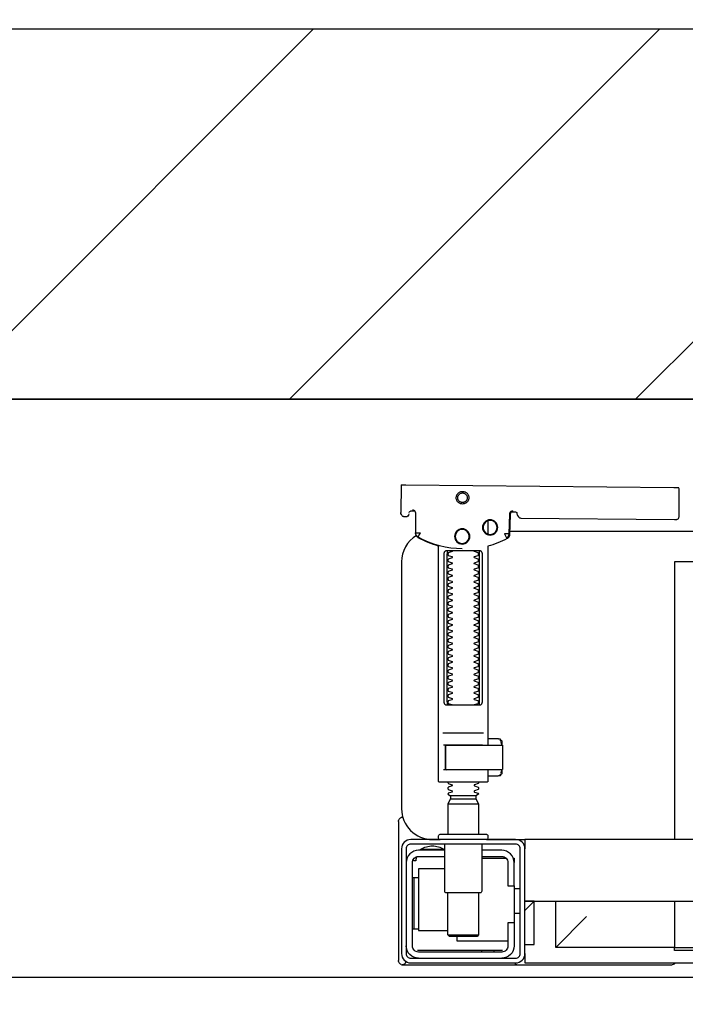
# Model space of a CAD drawing. Header units: millimetres. Extents: x 42924 to 92944, y -369470 to -179866.
# Tile 214 of 256: x 61047 to 61068, y -184055 to -184023. Entities that reach past the tile are written whole.
import ezdxf

# ---------------------------------------------------------------- set-up
doc = ezdxf.new("R2010")
doc.units = ezdxf.units.MM
doc.layers.get('0').update_dxf_attribs({"color": 8})
for name, color, linetype in [('!! 1_hatch projektowane ściany', 8, 'Continuous'), ('!! 1_PROJ Sciany', 8, 'Continuous'), ('!! 1_zabudowa GK', 8, 'Continuous')]:
    doc.layers.add(name, color=color, linetype=linetype)
doc.layers.add('!!_@ wypos sanit nd', color=8, linetype='Continuous', plot=False)
doc.layers.add('E_SAP_ZASIĘG', color=150, linetype='Continuous', plot=False)

# ---------------------------------------------------------------- blocks, each defined once
blk = doc.blocks.new('A$C4ebe9e89')
for points in [[(0.16424, 0.15596), (0.16327, 0.15595), (0.16304, 0.15592), (0.16283, 0.15584), (0.16262, 0.15571), (0.16265, 0.15575), (0.16259, 0.15555), (0.16257, 0.15535, -0.157432), (0.16238, 0.15476), (0.1621, 0.15436, -0.241147), (0.16129, 0.15393), (0.1115, 0.15346), (0.11134, 0.15345), (0.11119, 0.15345), (0.11107, 0.15345), (0.11094, 0.15346), (0.11078, 0.15348), (0.11062, 0.15353), (0.11047, 0.15361), (0.11033, 0.15371), (0.11022, 0.15383), (0.11012, 0.15397), (0.11005, 0.15412), (0.11001, 0.15428), (0.11, 0.15445), (0.10995, 0.16345), (0.11023, 0.16384)], [(0.19647, 0.15658), (0.19626, 0.15656), (0.19605, 0.15648), (0.19585, 0.15635), (0.19566, 0.15614, 0.132231), (0.19551, 0.15564), (0.19546, 0.14909)], [(0.19768, 0.15528, 0.415336), (0.19869, 0.15429)], [(0.19885, 0.1543), (0.19898, 0.1543), (0.19913, 0.15431), (0.19927, 0.15434), (0.19941, 0.1544), (0.19953, 0.15447), (0.19965, 0.15456), (0.19975, 0.15466), (0.20007, 0.15512, 0.158481), (0.20026, 0.15571)], [(0.18031, 0.14393, 0.125713), (0.19466, 0.14774, 0.121439), (0.19519, 0.14823, -0.262119), (0.2, 0.13968), (0.2, 0.05968, -0.414214), (0.19, 0.04968), (0.18752, 0.04968, 0.405519), (0.188, 0.05018), (0.188, 0.05088, 0.414214), (0.1875, 0.05138), (0.1725, 0.05138, 0.414214), (0.172, 0.05088), (0.172, 0.05018, 0.405519), (0.17249, 0.04968, 0.001664), (0.15993, 0.04968)], [(0.172, 0.07232), (0.172, 0.06852, 0.414214), (0.1722, 0.06832), (0.18462, 0.06832), (0.1878, 0.06832, 0.414214), (0.188, 0.06852), (0.188, 0.14485), (0.18885, 0.1451), (0.18969, 0.14537), (0.19052, 0.14568), (0.19134, 0.146), (0.19215, 0.14635), (0.19295, 0.14672), (0.19374, 0.14712), (0.19456, 0.14756), (0.19465, 0.14762), (0.19473, 0.14768), (0.19481, 0.14775), (0.19488, 0.14782), (0.19495, 0.1479), (0.19502, 0.14799)], [(0.17647, 0.09332, 0.182836), (0.17637, 0.09341), (0.17515, 0.09381, 0.050055), (0.175, 0.09408), (0.175, 0.09436, 0.050055), (0.17515, 0.09462), (0.17637, 0.09503, 0.719897), (0.17637, 0.09541), (0.17515, 0.09581, 0.050055), (0.175, 0.09608), (0.175, 0.09636, 0.050055), (0.17515, 0.09662), (0.17637, 0.09703, 0.719897), (0.17637, 0.09741), (0.17515, 0.09781, 0.050055), (0.175, 0.09808), (0.175, 0.09836, 0.050055), (0.17515, 0.09862), (0.17637, 0.09903, 0.719897), (0.17637, 0.09941), (0.17515, 0.09981, 0.050055), (0.175, 0.10008), (0.175, 0.10036, 0.050055), (0.17515, 0.10062), (0.17637, 0.10103, 0.719897), (0.17637, 0.10141), (0.17515, 0.10181, 0.050055), (0.175, 0.10208), (0.175, 0.10236, 0.050055), (0.17515, 0.10262), (0.17637, 0.10303, 0.719897), (0.17637, 0.10341), (0.17515, 0.10381, 0.050055), (0.175, 0.10408), (0.175, 0.10436, 0.050055), (0.17515, 0.10462), (0.17637, 0.10503, 0.719897), (0.17637, 0.10541), (0.17515, 0.10581, 0.050055), (0.175, 0.10608), (0.175, 0.10636, 0.050055), (0.17515, 0.10662), (0.17637, 0.10703, 0.719897), (0.17637, 0.10741), (0.17515, 0.10781, 0.050055), (0.175, 0.10808), (0.175, 0.10836, 0.050055), (0.17515, 0.10862), (0.17637, 0.10903, 0.719897), (0.17637, 0.10941), (0.17515, 0.10981, 0.050055), (0.175, 0.11008), (0.175, 0.11036, 0.050055), (0.17515, 0.11062), (0.17637, 0.11103, 0.719897), (0.17637, 0.11141), (0.17515, 0.11181, 0.050055), (0.175, 0.11208), (0.175, 0.11236, 0.050055), (0.17515, 0.11262), (0.17637, 0.11303, 0.719897), (0.17637, 0.11341), (0.17515, 0.11381, 0.050055), (0.175, 0.11408), (0.175, 0.11436, 0.050055), (0.17515, 0.11462), (0.17637, 0.11503, 0.719897), (0.17637, 0.11541), (0.17515, 0.11581, 0.050055), (0.175, 0.11608), (0.175, 0.11636, 0.050055), (0.17515, 0.11662), (0.17637, 0.11703, 0.719897), (0.17637, 0.11741), (0.17515, 0.11781, 0.050055), (0.175, 0.11808), (0.175, 0.11836, 0.050055), (0.17515, 0.11862), (0.17637, 0.11903, 0.719897), (0.17637, 0.11941), (0.17515, 0.11981, 0.050055), (0.175, 0.12008), (0.175, 0.12036, 0.050055), (0.17515, 0.12062), (0.17637, 0.12103, 0.719897), (0.17637, 0.12141), (0.17515, 0.12181, 0.050055), (0.175, 0.12208), (0.175, 0.12236, 0.050055), (0.17515, 0.12262), (0.17637, 0.12303, 0.719897), (0.17637, 0.12341), (0.17515, 0.12381, 0.050055), (0.175, 0.12408), (0.175, 0.12436, 0.050055), (0.17515, 0.12462), (0.17637, 0.12503, 0.719897), (0.17637, 0.12541), (0.17515, 0.12581, 0.050055), (0.175, 0.12608), (0.175, 0.12636, 0.050055), (0.17515, 0.12662), (0.17637, 0.12703, 0.719897), (0.17637, 0.12741), (0.17515, 0.12781, 0.050055), (0.175, 0.12808), (0.175, 0.12836, 0.050055), (0.17515, 0.12862), (0.17637, 0.12903, 0.719897), (0.17637, 0.12941), (0.17515, 0.12981, 0.050055), (0.175, 0.13008), (0.175, 0.13036, 0.050055), (0.17515, 0.13062), (0.17637, 0.13103, 0.719897), (0.17637, 0.13141), (0.17515, 0.13181, 0.050055), (0.175, 0.13208), (0.175, 0.13236, 0.050055), (0.17515, 0.13262), (0.17637, 0.13303, 0.719897), (0.17637, 0.13341), (0.17515, 0.13381, 0.050055), (0.175, 0.13408), (0.175, 0.13436, 0.050055), (0.17515, 0.13462), (0.17637, 0.13503, 0.719897), (0.17637, 0.13541), (0.17515, 0.13581, 0.050055), (0.175, 0.13608), (0.175, 0.13636, 0.050055), (0.17515, 0.13662), (0.17637, 0.13703, 0.719897), (0.17637, 0.13741), (0.17515, 0.13781, 0.050055), (0.175, 0.13808), (0.175, 0.13836, 0.050055), (0.17515, 0.13862), (0.17637, 0.13903, 0.719897), (0.17637, 0.13941), (0.17515, 0.13981, 0.050055), (0.175, 0.14008), (0.175, 0.14036, 0.050055), (0.17515, 0.14062), (0.17637, 0.14103, 0.719897), (0.17637, 0.14141), (0.17515, 0.14181, 0.050055), (0.175, 0.14208), (0.175, 0.14236, 0.050055), (0.17515, 0.14262), (0.17637, 0.14303, 0.474594), (0.17647, 0.14332)], [(0.18353, 0.14332, 0.474594), (0.18364, 0.14303), (0.18486, 0.14262, 0.050055), (0.185, 0.14236), (0.185, 0.14208, 0.050055), (0.18486, 0.14181), (0.18364, 0.14141, 0.719897), (0.18364, 0.14103), (0.18486, 0.14062, 0.050055), (0.185, 0.14036), (0.185, 0.14008, 0.050055), (0.18486, 0.13981), (0.18364, 0.13941, 0.719897), (0.18364, 0.13903), (0.18486, 0.13862, 0.050055), (0.185, 0.13836), (0.185, 0.13808, 0.050055), (0.18486, 0.13781), (0.18364, 0.13741, 0.719897), (0.18364, 0.13703), (0.18486, 0.13662, 0.050055), (0.185, 0.13636), (0.185, 0.13608, 0.050055), (0.18486, 0.13581), (0.18364, 0.13541, 0.719897), (0.18364, 0.13503), (0.18486, 0.13462, 0.050055), (0.185, 0.13436), (0.185, 0.13408, 0.050055), (0.18486, 0.13381), (0.18364, 0.13341, 0.719897), (0.18364, 0.13303), (0.18486, 0.13262, 0.050055), (0.185, 0.13236), (0.185, 0.13208, 0.050055), (0.18486, 0.13181), (0.18364, 0.13141, 0.719897), (0.18364, 0.13103), (0.18486, 0.13062, 0.050055), (0.185, 0.13036), (0.185, 0.13008, 0.050055), (0.18486, 0.12981), (0.18364, 0.12941, 0.719897), (0.18364, 0.12903), (0.18486, 0.12862, 0.050055), (0.185, 0.12836), (0.185, 0.12808, 0.050055), (0.18486, 0.12781), (0.18364, 0.12741, 0.719897), (0.18364, 0.12703), (0.18486, 0.12662, 0.050055), (0.185, 0.12636), (0.185, 0.12608, 0.050055), (0.18486, 0.12581), (0.18364, 0.12541, 0.719897), (0.18364, 0.12503), (0.18486, 0.12462, 0.050055), (0.185, 0.12436), (0.185, 0.12408, 0.050055), (0.18486, 0.12381), (0.18364, 0.12341, 0.719897), (0.18364, 0.12303), (0.18486, 0.12262, 0.050055), (0.185, 0.12236), (0.185, 0.12208, 0.050055), (0.18486, 0.12181), (0.18364, 0.12141, 0.719897), (0.18364, 0.12103), (0.18486, 0.12062, 0.050055), (0.185, 0.12036), (0.185, 0.12008, 0.050055), (0.18486, 0.11981), (0.18364, 0.11941, 0.719897), (0.18364, 0.11903), (0.18486, 0.11862, 0.050055), (0.185, 0.11836), (0.185, 0.11808, 0.050055), (0.18486, 0.11781), (0.18364, 0.11741, 0.719897), (0.18364, 0.11703), (0.18486, 0.11662, 0.050055), (0.185, 0.11636), (0.185, 0.11608, 0.050055), (0.18486, 0.11581), (0.18364, 0.11541, 0.719897), (0.18364, 0.11503), (0.18486, 0.11462, 0.050055), (0.185, 0.11436), (0.185, 0.11408, 0.050055), (0.18486, 0.11381), (0.18364, 0.11341, 0.719897), (0.18364, 0.11303), (0.18486, 0.11262, 0.050055), (0.185, 0.11236), (0.185, 0.11208, 0.050055), (0.18486, 0.11181), (0.18364, 0.11141, 0.719897), (0.18364, 0.11103), (0.18486, 0.11062, 0.050055), (0.185, 0.11036), (0.185, 0.11008, 0.050055), (0.18486, 0.10981), (0.18364, 0.10941, 0.719897), (0.18364, 0.10903), (0.18486, 0.10862, 0.050055), (0.185, 0.10836), (0.185, 0.10808, 0.050055), (0.18486, 0.10781), (0.18364, 0.10741, 0.719897), (0.18364, 0.10703), (0.18486, 0.10662, 0.050055), (0.185, 0.10636), (0.185, 0.10608, 0.050055), (0.18486, 0.10581), (0.18364, 0.10541, 0.719897), (0.18364, 0.10503), (0.18486, 0.10462, 0.050055), (0.185, 0.10436), (0.185, 0.10408, 0.050055), (0.18486, 0.10381), (0.18364, 0.10341, 0.719897), (0.18364, 0.10303), (0.18486, 0.10262, 0.050055), (0.185, 0.10236), (0.185, 0.10208, 0.050055), (0.18486, 0.10181), (0.18364, 0.10141, 0.719897), (0.18364, 0.10103), (0.18486, 0.10062, 0.050055), (0.185, 0.10036), (0.185, 0.10008, 0.050055), (0.18486, 0.09981), (0.18364, 0.09941, 0.719897), (0.18364, 0.09903), (0.18486, 0.09862, 0.050055), (0.185, 0.09836), (0.185, 0.09808, 0.050055), (0.18486, 0.09781), (0.18364, 0.09741, 0.719897), (0.18364, 0.09703), (0.18486, 0.09662, 0.050055), (0.185, 0.09636), (0.185, 0.09608, 0.050055), (0.18486, 0.09581), (0.18364, 0.09541, 0.719897), (0.18364, 0.09503), (0.18486, 0.09462, 0.050055), (0.185, 0.09436), (0.185, 0.09408, 0.050055), (0.18486, 0.09381), (0.18364, 0.09341, 0.182836), (0.18353, 0.09332)], [(0.18575, 0.07252), (0.18575, 0.08011), (0.18572, 0.08022), (0.18564, 0.08029), (0.18555, 0.08032), (0.18565, 0.0803), (0.18573, 0.08024), (0.18577, 0.08014), (0.18577, 0.07252), (0.18574, 0.07241), (0.18567, 0.07234), (0.18547, 0.07232), (0.18558, 0.07237), (0.18564, 0.07252), (0.18564, 0.08012), (0.18557, 0.08027), (0.18547, 0.08032), (0.16743, 0.08032, 0.414214), (0.16723, 0.08012), (0.16723, 0.07252, 0.414214), (0.16743, 0.07232), (0.18547, 0.07232)], [(0.18556, 0.07232, 0.414213), (0.18576, 0.07252), (0.18575, 0.08011), (0.18575, 0.07252), (0.18572, 0.07241), (0.18565, 0.07234), (0.18555, 0.07232)], [(0.175, 0.06836), (0.175, 0.06812, -0.050055), (0.17515, 0.06786), (0.17636, 0.06745, -0.719897), (0.17636, 0.06707), (0.17515, 0.06666, -0.050055), (0.175, 0.0664), (0.175, 0.06612, -0.050055), (0.17515, 0.06586), (0.17636, 0.06545, -0.719897), (0.17636, 0.06507), (0.17515, 0.06466, -0.050055), (0.175, 0.0644), (0.1759, 0.06388), (0.1759, 0.06282), (0.175, 0.06126), (0.175, 0.05138)], [(0.185, 0.06836), (0.185, 0.06812, 0.050055), (0.18486, 0.06786), (0.18364, 0.06745, 0.719897), (0.18364, 0.06707), (0.18486, 0.06666, 0.050055), (0.185, 0.0664), (0.185, 0.06612, 0.050055), (0.18486, 0.06586), (0.18364, 0.06545, 0.719897), (0.18364, 0.06507), (0.18486, 0.06466, 0.050055), (0.185, 0.0644), (0.1841, 0.06388), (0.1841, 0.06282), (0.185, 0.06126), (0.185, 0.05138)], [(0.20011, 0.05684, 0.126559), (0.19962, 0.05693)], [(0.20099, 0.05547, 0.198909), (0.20055, 0.05654, 0.091301), (0.20011, 0.05684)], [(0.174, 0.04818), (0.174, 0.03288, 0.414214), (0.1745, 0.03238), (0.1855, 0.03238, 0.414214), (0.186, 0.03288), (0.186, 0.04818)], [(0.16379, 0.04368), (0.1635, 0.04368), (0.1635, 0.04218, -0.414214), (0.1675, 0.04618), (0.174, 0.04618)], [(0.19375, 0.04656, 0.119096), (0.19, 0.04764, 0.119096), (0.18625, 0.04656)], [(0.19375, 0.04618), (0.19375, 0.04656), (0.18625, 0.04656), (0.18625, 0.04618), (0.1945, 0.04618, -0.414214), (0.1985, 0.04218)], [(0.174, 0.04418), (0.1675, 0.04418, 0.414214), (0.1655, 0.04218), (0.1655, 0.03468), (0.1635, 0.03468), (0.1635, 0.01518, 0.414214), (0.1675, 0.01118)], [(0.1635, 0.02268), (0.1655, 0.02268), (0.1655, 0.01518, 0.414214), (0.1675, 0.01318), (0.1945, 0.01318, 0.414214), (0.1965, 0.01518), (0.1965, 0.04218, 0.414214), (0.1945, 0.04418), (0.186, 0.04418)], [(0.1945, 0.03721), (0.19515, 0.03722), (0.19542, 0.03722), (0.1956, 0.03722), (0.19567, 0.03722, 0.116465), (0.19589, 0.03728), (0.19601, 0.03733), (0.19601, 0.02063), (0.19589, 0.02068, 0.116465), (0.19567, 0.02074), (0.19542, 0.02074), (0.19515, 0.02074), (0.1945, 0.02075)], [(0.1945, 0.01118, 0.414214), (0.1985, 0.01518)], [(0.11124, 0.00968), (0.11142, 0.00944), (0.11165, 0.00925), (0.11192, 0.0091), (0.1122, 0.00901), (0.1125, 0.00898), (0.1623, 0.00898, 0.326231), (0.16325, 0.00968)], [(0.1987, 0.01002, 0.000114), (0.1987, 0.01002, 0.517015), (0.20003, 0.00909), (0.19993, 0.00905), (0.19983, 0.00903), (0.19971, 0.009), (0.19958, 0.00899), (0.19948, 0.00899), (0.19903, 0.00899), (0.19841, 0.00899), (0.19771, 0.00899), (0.16428, 0.00899), (0.16393, 0.00899), (0.16357, 0.00899), (0.16323, 0.00899), (0.16294, 0.00899), (0.16269, 0.00899), (0.16249, 0.00899), (0.16237, 0.00899)], [(0.20011, 0.00912, 0.091301), (0.20055, 0.00942, 0.198909), (0.20099, 0.01048)]]:
    blk.add_lwpolyline(points, format="xyb")
for points in [[(0.19864, 0.1647), (0.11173, 0.16387)], [(0.20013, 0.1647), (0.20026, 0.15571)], [(0.16386, 0.15607), (0.16409, 0.15602), (0.16425, 0.15596), (0.1644, 0.15586), (0.16453, 0.15574), (0.16463, 0.1556), (0.16471, 0.15544), (0.16476, 0.15527), (0.16478, 0.1551), (0.16496, 0.14854), (0.16497, 0.14842), (0.16498, 0.14832), (0.16501, 0.14822), (0.16503, 0.14812), (0.16507, 0.14802), (0.16511, 0.14793), (0.16516, 0.14784), (0.16521, 0.14775), (0.16528, 0.14767), (0.16535, 0.14758), (0.16542, 0.14751), (0.1655, 0.14744), (0.16558, 0.14737), (0.16567, 0.14731), (0.16576, 0.14726), (0.16651, 0.14688), (0.16727, 0.14651), (0.16803, 0.14617), (0.16881, 0.14585), (0.1696, 0.14555), (0.17039, 0.14527), (0.17119, 0.14502), (0.172, 0.14478), (0.172, 0.08032)], [(0.1651, 0.14871), (0.16492, 0.1553), (0.1649, 0.15547), (0.16485, 0.15563), (0.16478, 0.15579), (0.16468, 0.15592), (0.16455, 0.15604), (0.16441, 0.15614), (0.16425, 0.15621), (0.16409, 0.15626), (0.16391, 0.15627)], [(0.19757, 0.15573), (0.19749, 0.15586), (0.19739, 0.15598), (0.19727, 0.15608), (0.19713, 0.15617), (0.19698, 0.15623), (0.19683, 0.15626), (0.19667, 0.15627), (0.19577, 0.15626)], [(0.172, 0.15305), (0.172, 0.14874)], [(0.16493, 0.14968), (-0.16477, 0.14968)], [(0.17483, 0.14232), (0.17483, 0.09432)], [(0.18523, 0.09432), (0.18523, 0.14232)], [(-0.11847, 0.04968), (-0.11847, 0.13968), (0.11153, 0.13968), (0.11153, 0.04968)], [(0.18662, 0.08432), (0.17345, 0.08432)], [(0.16732, 0.08028), (0.16732, 0.08144), (0.16736, 0.08156), (0.16746, 0.08164), (0.16767, 0.08169)], [(0.16751, 0.08053), (0.16754, 0.08079), (0.16766, 0.08132)], [(0.16811, 0.08203), (0.16776, 0.08162), (0.16776, 0.08196), (0.16779, 0.08207), (0.16786, 0.08214), (0.16797, 0.08218), (0.1681, 0.08219), (0.16822, 0.08219), (0.16842, 0.08221), (0.16887, 0.08232), (0.172, 0.08232)], [(0.16848, 0.08224), (0.16856, 0.0823), (0.16876, 0.08232)], [(0.17371, 0.08032), (0.18481, 0.08032), (0.18637, 0.08032)], [(0.16767, 0.07094), (0.16756, 0.07096), (0.16746, 0.07099), (0.16737, 0.07106), (0.16732, 0.0712), (0.16732, 0.07235)], [(0.16766, 0.07131), (0.16754, 0.07185), (0.16751, 0.0721)], [(0.172, 0.07032), (0.16887, 0.07032), (0.16842, 0.07042), (0.16831, 0.07044), (0.1682, 0.07044), (0.16806, 0.07045), (0.16795, 0.07046), (0.16783, 0.07052), (0.16776, 0.07067), (0.16776, 0.07101), (0.16811, 0.07061)], [(0.16876, 0.07032), (0.16866, 0.07032), (0.16848, 0.0704)], [(0.18558, 0.07232), (0.18637, 0.07232)], [(0.1759, 0.06388), (0.1841, 0.06388)], [(0.185, 0.06126), (0.175, 0.06126)], [(0.1841, 0.06282), (0.1759, 0.06282)], [(0.19963, 0.05696), (0.19976, 0.05695), (0.19988, 0.05692), (0.20001, 0.05688)], [(0.20099, 0.05547), (0.20099, 0.01048)], [(-0.16, 0.04668), (-0.16, 0.04968), (0.16, 0.04968), (0.16, 0.04668)], [(0.16, 0.03368), (0.16, 0.04568)], [(0.1635, 0.03468), (0.1635, 0.04218)], [(0.174, 0.04368), (0.16618, 0.04368)], [(0.167, 0.04412), (0.16693, 0.04403), (0.16687, 0.04393), (0.16681, 0.04381), (0.16675, 0.04368)], [(0.19499, 0.04412), (0.19506, 0.04404), (0.19512, 0.04395), (0.19517, 0.04385), (0.19521, 0.04376), (0.19525, 0.04365), (0.19528, 0.04355), (0.19531, 0.04344), (0.19533, 0.04333), (0.19535, 0.04322), (0.19537, 0.04311), (0.19538, 0.04301), (0.19539, 0.04291), (0.19538, 0.04281), (0.19547, 0.04278), (0.19557, 0.04278), (0.19568, 0.04278), (0.19578, 0.04278), (0.19589, 0.04278), (0.19613, 0.04278), (0.19616, 0.04288), (0.19615, 0.04299), (0.19613, 0.04311), (0.19609, 0.04324), (0.19605, 0.04336), (0.19594, 0.04357)], [(0.186, 0.04018), (0.1945, 0.04018), (0.1945, 0.02018), (0.185, 0.02018)], [(0.19591, 0.03729), (0.19602, 0.03729), (0.19616, 0.03729), (0.19632, 0.03729), (0.1965, 0.03729)], [(0.1615, 0.03368), (0.1635, 0.03368)], [(0.175, 0.03238), (0.175, 0.01872), (0.1755, 0.01822), (0.1845, 0.01822), (0.185, 0.01872), (0.185, 0.03238)], [(0.16, 0.02668), (0.157, 0.02968), (0.16, 0.02968), (-0.16, 0.02968), (-0.157, 0.02968), (-0.16, 0.02668)], [(0.11153, 0.02968), (0.11153, 0.01468), (0.15, 0.01468)], [(0.14, 0.02468), (0.15, 0.01468), (0.15, 0.02968)], [(0.16, 0.01568), (0.157, 0.01568), (0.157, 0.02968)], [(0.1615, 0.02568), (0.1635, 0.02568)], [(0.1965, 0.02067), (0.19632, 0.02067), (0.19616, 0.02067), (0.19602, 0.02067), (0.19591, 0.02067)], [(0.1655, 0.01668), (0.182, 0.01668), (0.182, 0.01822)], [(0.185, 0.01872), (0.175, 0.01872)], [(0.16722, 0.01368), (0.19467, 0.01368), (0.19478, 0.01368)], [(0.17, 0.01318), (0.17, 0.01368)], [(0.174, 0.01318), (0.174, 0.01368)], [(0.16, 0.01268), (0.16, 0.00968), (0.03305, 0.00968)]]:
    blk.add_lwpolyline(points)
for points in [[(0.18024, 0.15848), (0.18044, 0.15849), (0.18064, 0.15852), (0.18084, 0.15857), (0.18103, 0.15864), (0.18121, 0.15873), (0.18138, 0.15883), (0.18154, 0.15895), (0.18168, 0.15909), (0.18182, 0.15924), (0.18194, 0.1594), (0.18204, 0.15958), (0.18212, 0.15976), (0.18219, 0.15995), (0.18224, 0.16014), (0.18226, 0.16034), (0.18227, 0.16054), (0.18226, 0.16075), (0.18223, 0.16094), (0.18218, 0.16114), (0.18211, 0.16133), (0.18202, 0.16151), (0.18191, 0.16168), (0.18179, 0.16184), (0.18166, 0.16199), (0.18151, 0.16212), (0.18134, 0.16224), (0.18117, 0.16234), (0.18099, 0.16242), (0.1808, 0.16249), (0.1806, 0.16254), (0.1804, 0.16256), (0.1802, 0.16257), (0.18, 0.16256), (0.1798, 0.16253), (0.17961, 0.16248), (0.17942, 0.16241), (0.17924, 0.16232), (0.17907, 0.16222), (0.17891, 0.1621), (0.17876, 0.16196), (0.17863, 0.16181), (0.17851, 0.16165), (0.17841, 0.16147), (0.17832, 0.16129), (0.17826, 0.1611), (0.17821, 0.1609), (0.17818, 0.16071), (0.17818, 0.1605), (0.17819, 0.1603), (0.17822, 0.16011), (0.17827, 0.15991), (0.17834, 0.15972), (0.17843, 0.15954), (0.17853, 0.15937), (0.17865, 0.15921), (0.17879, 0.15906), (0.17894, 0.15893), (0.1791, 0.15881), (0.17928, 0.15871), (0.17946, 0.15863), (0.17965, 0.15856), (0.17984, 0.15851), (0.18004, 0.15849)], [(0.18024, 0.15897), (0.18039, 0.15898), (0.18054, 0.159), (0.18068, 0.15904), (0.18083, 0.15909), (0.18096, 0.15916), (0.18109, 0.15924), (0.18121, 0.15933), (0.18133, 0.15943), (0.18143, 0.15955), (0.18152, 0.15967), (0.18159, 0.1598), (0.18166, 0.15994), (0.18171, 0.16008), (0.18174, 0.16023), (0.18176, 0.16038), (0.18177, 0.16053), (0.18176, 0.16068), (0.18174, 0.16084), (0.1817, 0.16098), (0.18165, 0.16113), (0.18158, 0.16126), (0.1815, 0.16139), (0.18141, 0.16151), (0.1813, 0.16162), (0.18119, 0.16173), (0.18107, 0.16182), (0.18094, 0.16189), (0.1808, 0.16196), (0.18066, 0.16201), (0.18051, 0.16204), (0.18036, 0.16206), (0.18021, 0.16207), (0.18005, 0.16206), (0.1799, 0.16204), (0.17976, 0.162), (0.17961, 0.16194), (0.17948, 0.16188), (0.17935, 0.1618), (0.17923, 0.16171), (0.17911, 0.1616), (0.17901, 0.16149), (0.17892, 0.16137), (0.17885, 0.16124), (0.17878, 0.1611), (0.17873, 0.16095), (0.1787, 0.16081), (0.17868, 0.16066), (0.17867, 0.1605), (0.17868, 0.16035), (0.1787, 0.1602), (0.17874, 0.16005), (0.17879, 0.15991), (0.17886, 0.15977), (0.17894, 0.15964), (0.17903, 0.15952), (0.17914, 0.15941), (0.17925, 0.15931), (0.17937, 0.15922), (0.1795, 0.15914), (0.17964, 0.15908), (0.17978, 0.15903), (0.17993, 0.159), (0.18008, 0.15897)], [(0.16587, 0.14754), (0.16582, 0.14756), (0.16577, 0.1476), (0.16573, 0.14763), (0.16568, 0.14767), (0.16563, 0.14771), (0.16558, 0.14776), (0.16553, 0.14781), (0.16549, 0.14786), (0.16544, 0.14791), (0.1654, 0.14797), (0.16536, 0.14803), (0.16533, 0.14809), (0.16529, 0.14815), (0.16526, 0.14821), (0.16524, 0.14828), (0.16521, 0.14834), (0.16519, 0.14841), (0.16517, 0.14847), (0.16516, 0.14854), (0.16515, 0.1486), (0.16514, 0.14866), (0.16513, 0.14872), (0.16513, 0.14877), (0.16518, 0.14879), (0.16643, 0.14884), (0.16648, 0.14884), (0.16654, 0.14884), (0.16659, 0.14886), (0.16664, 0.14883), (0.16661, 0.14879), (0.16658, 0.14874), (0.16656, 0.14869), (0.16653, 0.14863), (0.16594, 0.14754)], [(0.18533, 0.14332), (0.18542, 0.14331), (0.1855, 0.1433), (0.18559, 0.14329), (0.18567, 0.14326), (0.18575, 0.14323), (0.18583, 0.14319), (0.18591, 0.14314), (0.18598, 0.14308), (0.18604, 0.14302), (0.1861, 0.14294), (0.18615, 0.14286), (0.18619, 0.14276), (0.18623, 0.14266), (0.18626, 0.14255), (0.18627, 0.14243), (0.18628, 0.14232), (0.18628, 0.09432), (0.18627, 0.0942), (0.18626, 0.09409), (0.18623, 0.09398), (0.18619, 0.09387), (0.18615, 0.09378), (0.1861, 0.09369), (0.18604, 0.09362), (0.18598, 0.09355), (0.18591, 0.09349), (0.18583, 0.09344), (0.18575, 0.0934), (0.18567, 0.09337), (0.18559, 0.09335), (0.1855, 0.09333), (0.18542, 0.09332), (0.18533, 0.09332), (0.17475, 0.09332), (0.17466, 0.09332), (0.17457, 0.09333), (0.17449, 0.09335), (0.1744, 0.09337), (0.17432, 0.0934), (0.17424, 0.09344), (0.17416, 0.09349), (0.17409, 0.09355), (0.17403, 0.09362), (0.17397, 0.09369), (0.17392, 0.09378), (0.17387, 0.09387), (0.17384, 0.09398), (0.17381, 0.09409), (0.17379, 0.0942), (0.17379, 0.09432), (0.17379, 0.14232), (0.17379, 0.14243), (0.17381, 0.14255), (0.17384, 0.14266), (0.17387, 0.14276), (0.17392, 0.14286), (0.17397, 0.14294), (0.17403, 0.14302), (0.17409, 0.14308), (0.17416, 0.14314), (0.17424, 0.14319), (0.17432, 0.14323), (0.1744, 0.14326), (0.17449, 0.14329), (0.17457, 0.1433), (0.17466, 0.14331), (0.17475, 0.14332)], [(-0.11847, 0.01368), (0.11153, 0.01368), (0.11153, 0.01468), (-0.11847, 0.01468)]]:
    blk.add_lwpolyline(points, close=True)
for points in [[(0.19546, 0.14908), (0.19546, 0.14908), (0.19546, 0.14908), (0.19546, 0.14909), (0.19546, 0.14909), (0.19546, 0.14909), (0.19546, 0.14909), (0.19546, 0.14909), (0.19546, 0.14909), (0.19546, 0.14909), (0.19546, 0.14909), (0.19546, 0.14909), (0.19546, 0.14909), (0.19546, 0.14909), (0.19546, 0.14909), (0.19546, 0.14909), (0.19546, 0.14909), (0.19546, 0.14909), (0.19546, 0.14909), (0.19546, 0.14909), (0.19546, 0.14908), (0.19546, 0.14908), (0.19546, 0.14908), (0.19546, 0.14908), (0.19546, 0.14908), (0.19546, 0.14908), (0.19546, 0.14908), (0.19546, 0.14908), (0.19546, 0.14908), (0.19546, 0.14908), (0.19546, 0.14908), (0.19546, 0.14908), (0.19546, 0.14908), (0.19546, 0.14908), (0.19546, 0.14908), (0.19546, 0.14908), (0.19546, 0.14908), (0.19546, 0.14909), (0.19545, 0.14909), (0.19545, 0.14909), (0.19545, 0.14909), (0.19545, 0.14909), (0.19545, 0.14909), (0.19545, 0.14909), (0.19545, 0.14909), (0.19545, 0.14909), (0.19544, 0.14909), (0.19544, 0.14908), (0.19544, 0.14908), (0.19544, 0.14908), (0.19544, 0.14908), (0.19543, 0.14908), (0.19543, 0.14908), (0.19543, 0.14908), (0.19543, 0.14908), (0.19543, 0.14908), (0.19543, 0.14908), (0.19543, 0.14908), (0.19542, 0.14908), (0.19542, 0.14908), (0.19542, 0.14908), (0.19542, 0.14908), (0.19542, 0.14908), (0.19541, 0.14908), (0.19541, 0.14908), (0.19541, 0.14908), (0.19541, 0.14908), (0.19541, 0.14908), (0.1954, 0.14908), (0.1954, 0.14908), (0.1954, 0.14908), (0.19539, 0.14908), (0.19539, 0.14908), (0.19538, 0.14909), (0.19537, 0.14909), (0.19537, 0.14909), (0.19536, 0.14909), (0.19536, 0.14909), (0.19536, 0.14909), (0.19535, 0.14909), (0.19535, 0.14909), (0.19534, 0.14909), (0.19534, 0.14909), (0.19533, 0.14909), (0.19533, 0.14909), (0.19532, 0.14909), (0.19531, 0.14909), (0.19531, 0.14909), (0.1953, 0.14909), (0.19529, 0.14909), (0.19529, 0.14909), (0.19528, 0.14909), (0.19527, 0.14909), (0.19527, 0.14909), (0.19526, 0.14909), (0.19525, 0.14909), (0.19524, 0.14909), (0.19524, 0.14909), (0.19523, 0.14909), (0.19522, 0.14909), (0.19521, 0.14909), (0.1952, 0.14909), (0.19519, 0.14909), (0.19518, 0.14909), (0.19517, 0.14909), (0.19516, 0.14909), (0.19516, 0.14909), (0.19515, 0.14909), (0.19514, 0.14909), (0.19513, 0.14909), (0.19512, 0.14909), (0.19511, 0.14909), (0.1951, 0.14909), (0.19508, 0.14909), (0.19507, 0.14909), (0.19506, 0.14909), (0.19505, 0.14909), (0.19504, 0.14909), (0.19503, 0.14909), (0.19502, 0.14909), (0.19501, 0.14909), (0.195, 0.14909), (0.19499, 0.14909), (0.19497, 0.14909), (0.19496, 0.14909), (0.19495, 0.14909), (0.19494, 0.1491), (0.19493, 0.1491), (0.19491, 0.1491), (0.1949, 0.1491), (0.19489, 0.1491), (0.19488, 0.1491), (0.19486, 0.1491), (0.19485, 0.1491), (0.19484, 0.1491), (0.19483, 0.1491), (0.19481, 0.1491), (0.19469, 0.1491), (0.19464, 0.1491), (0.19459, 0.1491), (0.19456, 0.1491), (0.19453, 0.1491), (0.19451, 0.1491), (0.19448, 0.1491), (0.19446, 0.1491), (0.19443, 0.1491), (0.19441, 0.1491), (0.19438, 0.1491), (0.19435, 0.1491), (0.19433, 0.1491), (0.19431, 0.1491), (0.19428, 0.1491), (0.19427, 0.1491), (0.19426, 0.1491), (0.19423, 0.1491), (0.19422, 0.1491), (0.19421, 0.1491), (0.1942, 0.1491), (0.19418, 0.1491), (0.19418, 0.1491), (0.19417, 0.1491), (0.19417, 0.1491), (0.19416, 0.1491), (0.19416, 0.1491), (0.19415, 0.14911), (0.19414, 0.14911), (0.19414, 0.14911), (0.19413, 0.14911), (0.19413, 0.14911), (0.19412, 0.14911), (0.19412, 0.14911), (0.19412, 0.14911), (0.19411, 0.14911), (0.19411, 0.1491), (0.1941, 0.1491), (0.1941, 0.1491), (0.1941, 0.1491), (0.19409, 0.1491), (0.19409, 0.1491), (0.19409, 0.1491), (0.19409, 0.1491), (0.19408, 0.1491), (0.19408, 0.1491), (0.19408, 0.1491), (0.19407, 0.1491), (0.19407, 0.1491), (0.19406, 0.1491), (0.19406, 0.1491), (0.19406, 0.1491), (0.19406, 0.1491), (0.19405, 0.1491), (0.19405, 0.1491), (0.19405, 0.1491), (0.19405, 0.14911), (0.19404, 0.14911), (0.19404, 0.14911), (0.19404, 0.14911), (0.19403, 0.14911), (0.19403, 0.14911), (0.19402, 0.14912), (0.19402, 0.14912), (0.19402, 0.14912), (0.19401, 0.14912), (0.19401, 0.14912), (0.19401, 0.14912), (0.194, 0.14912), (0.194, 0.14912), (0.194, 0.14912), (0.194, 0.14912), (0.194, 0.14912), (0.194, 0.14912), (0.194, 0.14912), (0.19399, 0.14912), (0.19399, 0.14912), (0.19399, 0.14912), (0.19399, 0.14912), (0.19399, 0.14912), (0.19399, 0.14912), (0.19398, 0.14912), (0.19398, 0.14912), (0.19398, 0.14911), (0.19398, 0.14911), (0.19398, 0.14911), (0.19398, 0.14911), (0.19397, 0.14911), (0.19397, 0.14911), (0.19397, 0.1491), (0.19397, 0.1491), (0.19397, 0.1491), (0.19397, 0.1491), (0.19397, 0.1491), (0.19397, 0.14909), (0.19397, 0.14909), (0.19397, 0.14909), (0.19397, 0.14909), (0.19397, 0.14908), (0.19397, 0.14908), (0.19397, 0.14908), (0.19397, 0.14908), (0.19397, 0.14908), (0.19397, 0.14907), (0.19397, 0.14907), (0.19397, 0.14907), (0.19397, 0.14907), (0.19397, 0.14907), (0.19398, 0.14906), (0.19398, 0.14906), (0.19398, 0.14906), (0.19398, 0.14906), (0.19398, 0.14906), (0.19398, 0.14905), (0.19399, 0.14905), (0.19399, 0.14905), (0.19399, 0.14905), (0.194, 0.14904), (0.194, 0.14904), (0.19401, 0.14903), (0.19401, 0.14903), (0.19401, 0.14903), (0.19402, 0.14902), (0.19402, 0.14902), (0.19402, 0.14902), (0.19403, 0.14901), (0.19403, 0.14901), (0.19403, 0.14901), (0.19403, 0.149), (0.19403, 0.149), (0.19403, 0.149), (0.19404, 0.14899), (0.19404, 0.14899), (0.19404, 0.14899), (0.19404, 0.14899), (0.19404, 0.14898), (0.19404, 0.14898), (0.19404, 0.14898), (0.19405, 0.14897), (0.19405, 0.14897), (0.19405, 0.14897), (0.19405, 0.14896), (0.19405, 0.14896), (0.19406, 0.14895), (0.19406, 0.14895), (0.19406, 0.14895), (0.19406, 0.14894), (0.19407, 0.14894), (0.19407, 0.14893), (0.19407, 0.14893), (0.19408, 0.14892), (0.19408, 0.14891), (0.19409, 0.1489), (0.19409, 0.14889), (0.1941, 0.14888), (0.1941, 0.14887), (0.19411, 0.14886), (0.19412, 0.14884), (0.19414, 0.14881), (0.19416, 0.14877), (0.19418, 0.14873), (0.19419, 0.14871), (0.1942, 0.1487), (0.19421, 0.14868), (0.19422, 0.14866), (0.19423, 0.14864), (0.19434, 0.14845), (0.19435, 0.14844), (0.19435, 0.14842), (0.19436, 0.1484), (0.19437, 0.14839), (0.19438, 0.14837), (0.19439, 0.14836), (0.1944, 0.14834), (0.19441, 0.14832), (0.19441, 0.14831), (0.19442, 0.14829), (0.19443, 0.14828), (0.19444, 0.14826), (0.19445, 0.14825), (0.19446, 0.14823), (0.19446, 0.14822), (0.19447, 0.14821), (0.19448, 0.14819), (0.19449, 0.14818), (0.19449, 0.14816), (0.1945, 0.14815), (0.19451, 0.14814), (0.19452, 0.14813), (0.19452, 0.14811), (0.19453, 0.1481), (0.19454, 0.14809), (0.19454, 0.14808), (0.19455, 0.14806), (0.19456, 0.14805), (0.19456, 0.14804), (0.19457, 0.14803), (0.19457, 0.14802), (0.19458, 0.14801), (0.19458, 0.148), (0.19459, 0.14799), (0.1946, 0.14798), (0.1946, 0.14797), (0.19461, 0.14796), (0.19461, 0.14795), (0.19462, 0.14794), (0.19462, 0.14793), (0.19463, 0.14792), (0.19463, 0.14791), (0.19463, 0.1479), (0.19464, 0.1479), (0.19464, 0.14789), (0.19465, 0.14788), (0.19465, 0.14787), (0.19465, 0.14787), (0.19466, 0.14786), (0.19466, 0.14785), (0.19466, 0.14785), (0.19467, 0.14784), (0.19467, 0.14784), (0.19467, 0.14783), (0.19468, 0.14783), (0.19468, 0.14782), (0.19468, 0.14782), (0.19468, 0.14782), (0.19468, 0.14781), (0.19468, 0.14781), (0.19468, 0.14781), (0.19468, 0.14781), (0.19469, 0.14781), (0.19469, 0.1478), (0.19469, 0.1478), (0.19469, 0.1478), (0.19469, 0.1478), (0.19469, 0.1478), (0.19469, 0.1478), (0.19469, 0.1478), (0.19469, 0.14779), (0.19469, 0.14779), (0.19469, 0.14779), (0.19469, 0.14779), (0.19469, 0.14779), (0.19469, 0.14779), (0.19469, 0.14779), (0.19469, 0.14779), (0.19469, 0.14779), (0.19469, 0.14779), (0.19469, 0.14779), (0.19469, 0.14779), (0.19469, 0.14779), (0.19469, 0.14779), (0.19469, 0.14779), (0.19469, 0.14779), (0.19469, 0.14778), (0.19469, 0.14778), (0.19469, 0.14778), (0.19469, 0.14778), (0.19469, 0.14778), (0.19469, 0.14778), (0.19469, 0.14778), (0.19469, 0.14778), (0.19469, 0.14778), (0.19469, 0.14778), (0.19469, 0.14778), (0.19469, 0.14778), (0.19469, 0.14778), (0.19469, 0.14778), (0.19469, 0.14778), (0.19469, 0.14778), (0.19469, 0.14778), (0.19469, 0.14778), (0.19469, 0.14778), (0.19469, 0.14778), (0.19469, 0.14778), (0.19469, 0.14778), (0.19469, 0.14778), (0.19469, 0.14778), (0.1947, 0.14778, 0.269557)], [(0.16, 0.01268), (0.16, 0.04668, -0.414214), (0.163, 0.04968), (0.197, 0.04968, -0.414214), (0.2, 0.04668), (0.2, 0.01268, -0.414214), (0.197, 0.00968), (0.163, 0.00968, -0.414214)], [(0.1985, 0.04668), (0.1985, 0.01268, -0.414214), (0.197, 0.01118), (0.163, 0.01118, -0.414214), (0.1615, 0.01268), (0.1615, 0.04668, -0.414214), (0.163, 0.04818), (0.197, 0.04818, -0.414214)]]:
    blk.add_lwpolyline(points, format="xyb", close=True)
for centre, radius in [((0.17129, 0.1509), 0.00247), ((0.17129, 0.15089), 0.00227), ((0.18031, 0.14798), 0.00247), ((0.18031, 0.14798), 0.00227)]:
    blk.add_circle(centre, radius)
for centre, major_axis, ratio, start_param, end_param in [((0.11145, 0.16346), (-0.0015, -0.00001), 0.008666, 6.276938, 6.283143), ((0.11173, 0.16385), (0.0015, 0.00001), 0.008666, 1.564549, 3.135353), ((0.19863, 0.16469), (0.0015, 0.00001), 0.008666, 0.000034, 1.564556), ((0.16326, 0.15695), (0.00001, -0.001), 0.006244, 0, 0.008667), ((0.19846, 0.15618), (-0.000892, -0.000453), 0.001081, 6.273741, 6.283185), ((0.19868, 0.15529), (-0.001, -0.00001), 0.00236, 6.276941, 6.283185), ((0.19849, 0.1543), (0.000501, 0.000005), 0.008666, 5.12776, 5.491123), ((0.19868, 0.15529), (0.000013, -0.001), 0.403131, 6.273715, 6.283185), ((0.19883, 0.1553), (0.000018, -0.001), 0.702652, 6.271005, 6.283185), ((0.19876, 0.15569), (0.0015, 0.00002), 0.011557, 6.27692, 6.283202), ((0.18031, 0.14443), (0.000005, -0.0005), 0.006244, 0, 0.008667), ((0.17484, 0.14232), (0, 0.001), 0.006244, 0, 1.570796), ((0.18524, 0.14232), (0, -0.001), 0.006244, 3.141593, 4.712389), ((0.17484, 0.09432), (0, -0.001), 0.006244, 4.712389, 6.283185), ((0.18524, 0.09432), (0, -0.001), 0.006244, 4.712389, 6.283185), ((0.16768, 0.08149), (-0.000013, 0.0002), 0.199357, 6.276703, 6.276744), ((0.16768, 0.07114), (-0.000013, -0.0002), 0.199357, 0.006339, 0.00638)]:
    blk.add_ellipse(centre, major_axis=major_axis, ratio=ratio, start_param=start_param, end_param=end_param)

msp = doc.modelspace()

# ---------------------------------------------------------------- hatches: boundary and pattern name
at = {"layer": '!! 1_hatch projektowane ściany'}
h = msp.add_hatch(dxfattribs=at)
h.set_pattern_fill('ANSI31', color=256, scale=2.5)
h.set_pattern_definition([(45, (0, 13698.2005), (-5.61266008, 5.61266008), [])])
h.paths.add_polyline_path([(60824.56735, -184034.8878), (61135.43682, -184034.8878), (61135.43682, -184022.8878), (60824.56735, -184022.8878)])

# ---------------------------------------------------------------- linework, layer by layer
msp.add_lwpolyline([(60824.56735, -184034.8878), (61135.43682, -184034.8878), (61135.43682, -184022.8878), (60824.56735, -184022.8878)], close=True, dxfattribs=at)
at = {"layer": '!! 1_PROJ Sciany'}
for points in [[(61135.43682, -184022.8878), (60824.56735, -184022.8878)], [(61135.43682, -184034.8878), (60824.56735, -184034.8878)]]:
    msp.add_lwpolyline(points, dxfattribs=at)
at = {"layer": '!! 1_zabudowa GK'}
msp.add_lwpolyline([(61135.43682, -184053.6378), (60824.56735, -184053.6378)], dxfattribs=at)
at = {"layer": 'E_SAP_ZASIĘG'}
for centre in [(61589.69013, -184051.49546), (61459.23087, -184571.00094)]:
    msp.add_circle(centre, 600, dxfattribs=at)

# ---------------------------------------------------------------- block references
at = {"layer": '!!_@ wypos sanit nd', "xscale": -100, "yscale": 100, "zscale": 100}
msp.add_blockref('A$C4ebe9e89', (61079.07918, -184054.13485), dxfattribs=at)

doc.saveas('drawing.dxf')
